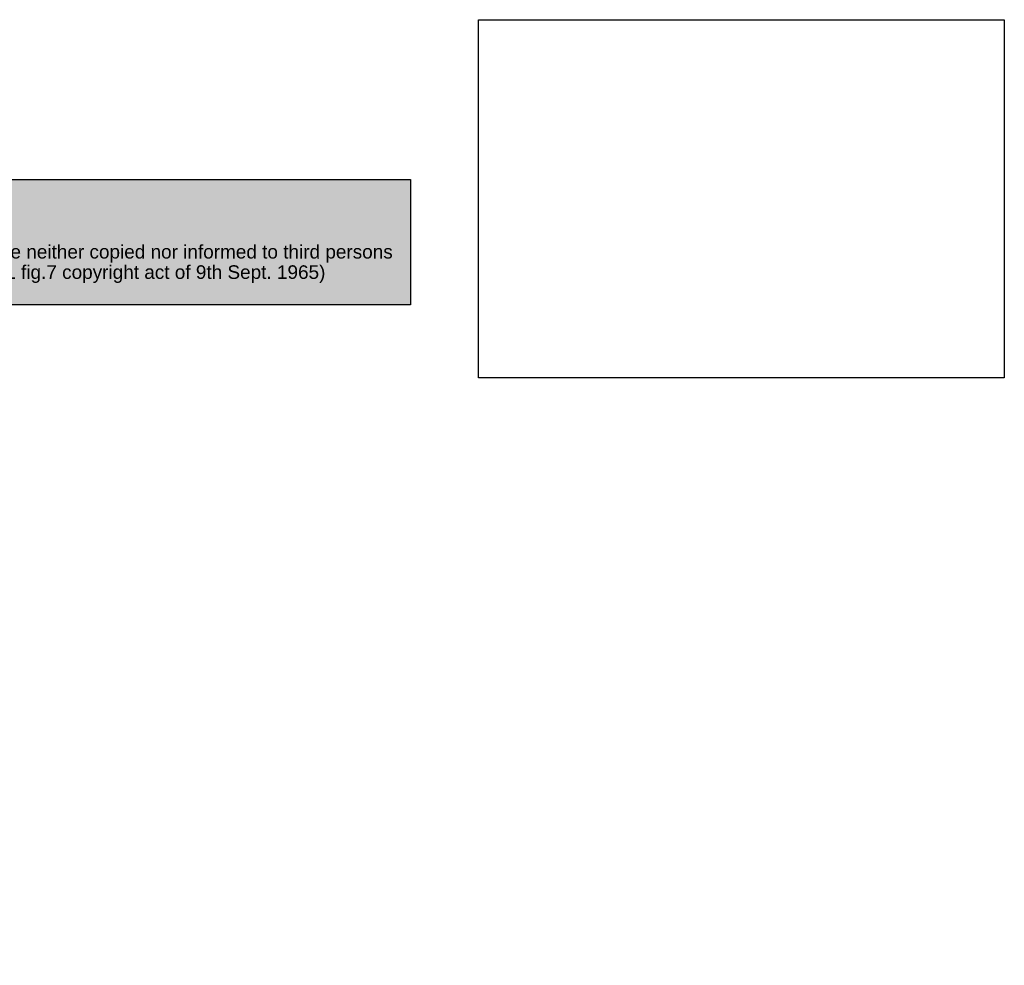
# Model space of a CAD drawing. Header units: millimetres. Extents: x -75 to 750, y -85 to 185.
# Tile 6 of 46: x 150 to 296, y -85 to 55. Entities that reach past the tile are written whole.
import ezdxf
from ezdxf.entities.mleader import LeaderData, LeaderLine
from ezdxf.math import Vec2, Vec3

# ---------------------------------------------------------------- set-up
doc = ezdxf.new("R2010")
doc.units = ezdxf.units.MM
doc.layers.add('Default', color=7, linetype='Continuous')
picture_1 = doc.add_image_def('image1.jpg', size_in_pixel=(1363, 928))

# ---------------------------------------------------------------- blocks, each defined once
blk = doc.blocks.new('_DOT')
at = {"color": 0}
blk.add_line((0, 0), (-1, 0), dxfattribs=at)
at = {"color": 0, "const_width": 0.333}
blk.add_lwpolyline([(-0.1665, 0, 1), (0.1665, 0, 1)], format="xyb", close=True, dxfattribs=at)
blk = doc.blocks.new('Block1')
at = {"layer": 'Default', "linetype": 'Continuous'}
blk.add_hatch(color=7, dxfattribs=at).paths.add_polyline_path([(207.88, 0), (0, 0), (0, -18.48), (207.88, -18.48)])
at = {"layer": 'Default', "color": 7, "linetype": 'Continuous'}
for p, q in [((0, 0), (207.88, 0)), ((207.88, 0), (207.88, -18.48)), ((207.88, -18.48), (0, -18.48))]:
    blk.add_line(p, q, dxfattribs=at)
image = blk.add_image(picture_1, insert=(217.94, -29.22), size_in_units=(77.52, 52.78))
image.dxf.flags = 7
ml = blk.add_multileader_mtext('Standard', dxfattribs=at)
ml.set_content('{\\pxsm0.9;\\fArial|b0||i0||c0|p34;\\W1.;This drawing remains property of rheonics. It may be neither copied nor informed to third persons \\Por competitors without our approval. ( 2 paragraph 1 fig.7 copyright act of 9th Sept. 1965)\\P}', color=256)
ml.set_leader_properties()
ml.set_arrow_properties(name='DOT')
ml.build(insert=Vec2(0, 0))
ml.multileader.update_dxf_attribs({"leader_type": 0, "dogleg_length": 0, "arrow_head_size": 2})
ctx = ml.context
ctx.base_point, ctx.char_height, ctx.arrow_head_size, ctx.landing_gap_size = Vec3(83.4, -10.93), 2, 2, 0.7
ctx.mtext.insert = Vec3(85.4, -9.64)

msp = doc.modelspace()

# ---------------------------------------------------------------- block references
at = {"layer": 'Default', "color": 7}
msp.add_blockref('Block1', (0.08, 31.01), dxfattribs=at)

doc.saveas('drawing.dxf')
